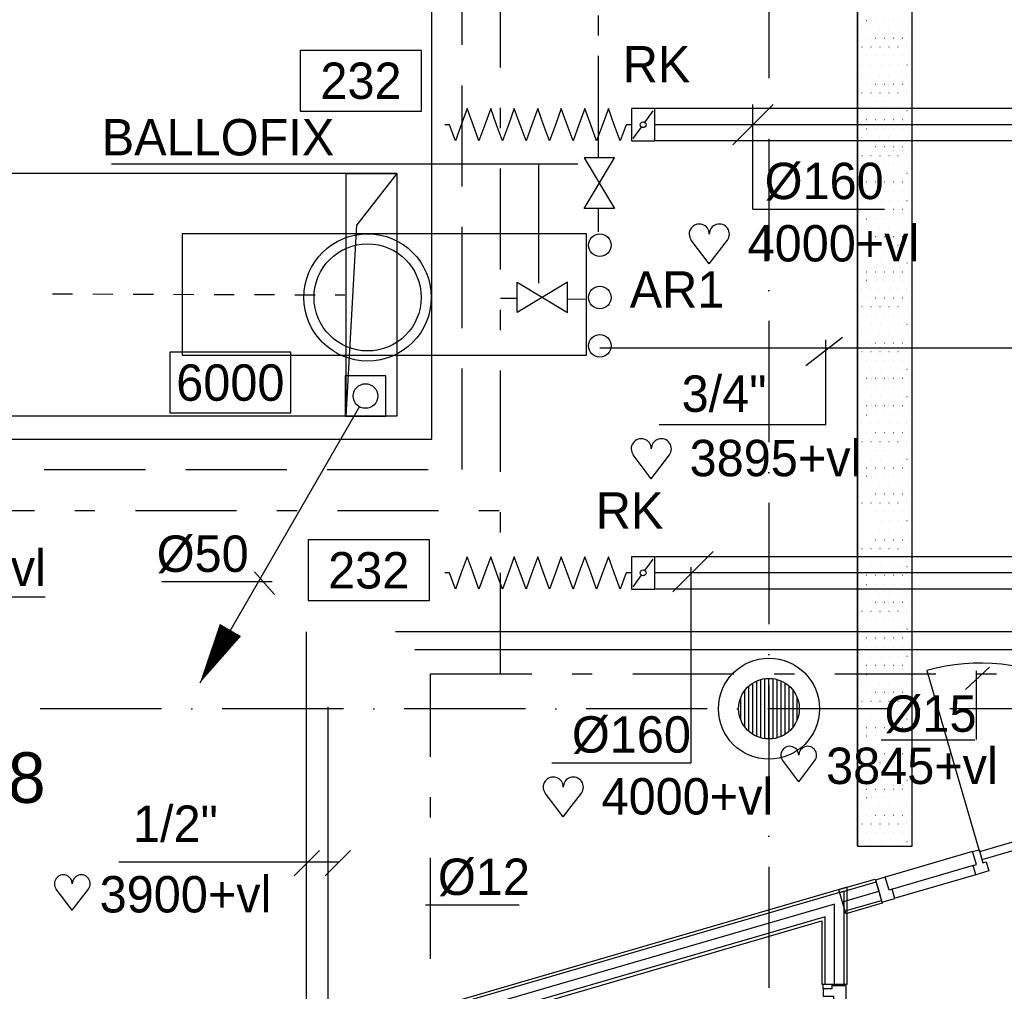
# Model space of a CAD drawing. Extents: x 25315 to 170951, y 867852 to 951952.
# Tile 58 of 119: x 121517 to 126388, y 889830 to 894635. Entities that reach past the tile are written whole.
import ezdxf
from ezdxf.enums import TextEntityAlignment as Align

# ---------------------------------------------------------------- set-up
doc = ezdxf.new("R2010")
doc.units = 0
doc.header["$LTSCALE"] = 100
for name, pattern in [('2322107', [2000, 1000, 1000]), ('2322108', [7, 5, -2]), ('2322109', [10, 5, -2, 1, -2]), ('2322110', [10, 5, -1, 1, -1, 1, -1]), ('2322134', [45, 40, -5]), ('CENTER2', [11.25, 7.5, -1.25, 1.25, -1.25]), ('CENTER4', [5, 3.125, -0.625, 0.625, -0.625]), ('DASHDOT', [9, 6, -1.5, 0, -1.5]), ('HIDDEN', [2, 1, -1]), ('HIDDEN2', [4.7625, 3.175, -1.5875]), ('LURETOUR', [6, 4, -2])]:
    doc.linetypes.add(name, pattern=pattern)
doc.layers.get('0').update_dxf_attribs({"linetype": 'CONTINUOUS'})
for name, color, linetype in [('AL$7----_STRAMIEN', 1, 'DASHDOT'), ('BOUW', 8, 'CONTINUOUS'), ('FL82----', 7, 'CONTINUOUS'), ('KABELGOOT', 8, 'CONTINUOUS'), ('WL5233--', 4, 'CONTINUOUS'), ('WL524---', 4, 'CONTINUOUS'), ('WL531---', 4, 'CONTINUOUS'), ('WL532---', 4, 'CONTINUOUS'), ('WL541---', 4, 'CONTINUOUS'), ('WL561---', 4, 'CONTINUOUS'), ('WL561---_AANVOER', 4, 'CONTINUOUS'), ('WL561---_RETOUR', 4, 'CONTINUOUS'), ('WL570---', 3, 'CONTINUOUS'), ('WL570---_HARTLIJN', 7, 'CONTINUOUS'), ('WL570---_RETOUR', 3, 'CONTINUOUS'), ('WM570---', 1, 'CONTINUOUS')]:
    doc.layers.add(name, color=color, linetype=linetype)
doc.styles.add('BURO-018', font='BUROFONT.shx', dxfattribs={"height": 180})
doc.styles.add('BURO-025', font='BUROFONT.shx', dxfattribs={"height": 250})
pattern_1 = [(90, (125223.774, 891227.546), (-20, 1e-15), [])]

# ---------------------------------------------------------------- blocks, each defined once
blk = doc.blocks.new('LDV2121')
at = {"color": 0, "linetype": 'CONTINUOUS'}
blk.add_line((-0.25, -0.433), (-6.75, -11.691), dxfattribs=at)
blk.add_lwpolyline([(-6.75, -11.691, 0, 1, 0), (-5.5, -9.526, 1, 1, 0)], format="xyseb", dxfattribs=at)
blk.add_circle((0, 0), 0.5, dxfattribs=at)
blk = doc.blocks.new('LU-ORNAM-27627610')
at = {"color": 0, "linetype": 'CONTINUOUS'}
for radius in [315, 265]:
    blk.add_circle((0, 0), radius, dxfattribs=at)
blk = doc.blocks.new('BU11467H02')
at = {"linetype": 'CONTINUOUS'}
blk.add_lwpolyline([(33.5, 114), (-33.5, 114), (-33.5, 67), (-16.5, 67), (-16.5, 0), (16.5, 0), (16.5, 67), (33.5, 67)], close=True, dxfattribs=at)
blk = doc.blocks.new('LU-ORND')
at = {"color": 0, "linetype": 'CONTINUOUS'}
for p, q in [((-3, 1.5), (-3, -1.5)), ((3, 1.5), (-3, 1.5)), ((3, -1.5), (3, 1.5)), ((-3, -1.5), (3, -1.5))]:
    blk.add_line(p, q, dxfattribs=at)
blk = doc.blocks.new('HART')
at = {"color": 1}
for q in [(-39.7, 52.4), (39.7, 52.4)]:
    blk.add_line((0, 0), q, dxfattribs=at)
for centre, start, end in [((-22.1, 65.7), 0, 217.1867), ((22.1, 65.7), 322.8133, 180)]:
    blk.add_arc(centre, 22.1, start, end, dxfattribs=at)
blk = doc.blocks.new('LU-1D-K-A0')
at = {"color": 0, "linetype": 'CONTINUOUS'}
for p, q in [((-0.5, 80), (0.5, 80)), ((-0.5, -80), (0.5, -80))]:
    blk.add_line(p, q, dxfattribs=at)
at = {"layer": 'WL570---_HARTLIJN', "linetype": 'CENTER2'}
blk.add_line((-0.5, 0), (0.5, 0), dxfattribs=at)
blk = doc.blocks.new('LU-1D-KL1-A073')
at = {"color": 0, "linetype": 'CONTINUOUS'}
for p, q in [((-57.5, 80), (-57.5, -80)), ((57.5, 80), (-57.5, 80)), ((49.1, 68.3), (8.4, 11.7)), ((57.5, -80), (57.5, 80)), ((-8.4, -11.7), (-49.1, -68.3)), ((-57.5, -80), (57.5, -80))]:
    blk.add_line(p, q, dxfattribs=at)
blk.add_circle((0, 0), 14.4, dxfattribs=at)
blk = doc.blocks.new('LU-1D-F-A0398')
at = {"color": 0, "linetype": 'CONTINUOUS'}
for p, q in [((-436.8, 0), (-407.6, 80)), ((-407.6, 80), (-378.5, 0)), ((-320.3, 0), (-291.2, 80)), ((-291.2, 80), (-262.1, 0)), ((-203.8, 0), (-174.7, 80)), ((-174.7, 80), (-145.6, 0)), ((-87.4, 0), (-58.2, 80)), ((-58.2, 80), (-29.1, 0)), ((29.1, 0), (58.2, 80)), ((58.2, 80), (87.4, 0)), ((145.6, 0), (174.7, 80)), ((174.7, 80), (203.8, 0)), ((262.1, 0), (291.2, 80)), ((291.2, 80), (320.3, 0)), ((378.5, 0), (407.6, 80)), ((407.6, 80), (436.8, 0)), ((-460.2, 0), (-436.8, 0)), ((-378.5, 0), (-349.4, -80)), ((-349.4, -80), (-320.3, 0)), ((-262.1, 0), (-232.9, -80)), ((-232.9, -80), (-203.8, 0)), ((-145.6, 0), (-116.5, -80)), ((-116.5, -80), (-87.4, 0)), ((-29.1, 0), (0, -80)), ((0, -80), (29.1, 0)), ((87.4, 0), (116.5, -80)), ((116.5, -80), (145.6, 0)), ((203.8, 0), (232.9, -80)), ((232.9, -80), (262.1, 0)), ((320.3, 0), (349.4, -80)), ((349.4, -80), (378.5, 0)), ((436.8, 0), (460.2, 0))]:
    blk.add_line(p, q, dxfattribs=at)
blk = doc.blocks.new('LU-2-KUZ')
at = {"color": 0, "linetype": 'HIDDEN2'}
for p, q in [((-0.5, 0.5), (0.5, 0.5)), ((-0.5, -0.5), (-0.5, 0.5)), ((0.5, 0.5), (-0.2887, 0.2887)), ((0.5, 0.5), (0.5, -0.5)), ((-0.5, -0.5), (-0.2887, 0.2887)), ((0.5, -0.5), (-0.5, -0.5))]:
    blk.add_line(p, q, dxfattribs=at)
blk = doc.blocks.new('LU-2D-K-4B0')
at = {"color": 0, "linetype": 'CONTINUOUS'}
for p, q in [((-0.5, 600), (0.5, 600)), ((-0.5, -600), (0.5, -600))]:
    blk.add_line(p, q, dxfattribs=at)
blk = doc.blocks.new('3048301')
at = {"color": 0, "linetype": 'CONTINUOUS'}
for p, q in [((-2.5, 1.5), (2.5, -1.5)), ((-2.5, -1.5), (-2.5, 1.5)), ((2.5, 1.5), (-2.5, -1.5)), ((2.5, -1.5), (2.5, 1.5))]:
    blk.add_line(p, q, dxfattribs=at)
at = {"color": 0, "linetype": 'CONTINUOUS', "style": 'BURO-018', "flags": 1}
blk.add_attdef('CV_MATCODE', (0, 0), '', height=1.8, dxfattribs=at)

msp = doc.modelspace()

# ---------------------------------------------------------------- hatches: boundary and pattern name
at = {"layer": 'BOUW'}
h = msp.add_hatch(dxfattribs=at)
h.set_pattern_fill('GEWPBET', color=256, scale=100, angle=90, style=0)
h.set_pattern_definition(pattern_1)
edge = h.paths.add_edge_path()
edge.add_arc((125223.8, 891227.5), 150, 0, 360)
h = msp.add_hatch(dxfattribs=at)
h.set_pattern_fill('GEWPBET', color=256, scale=100, angle=90, style=0)
h.set_pattern_definition(pattern_1)
edge = h.paths.add_edge_path()
edge.add_arc((125223.8, 891227.5), 150, 0, 360)

# ---------------------------------------------------------------- linework, layer by layer
at = {"layer": 'AL$7----_STRAMIEN', "color": 1}
for p, q in [((125223.6, 948952.5), (125223.6, 877210.3)), ((129419.2, 891227.5), (115008.8, 891227.5))]:
    msp.add_line(p, q, dxfattribs=at)
at = {"layer": 'BOUW'}
for p, q in [((126231.4, 890520.4), (125799.1, 890394.1)), ((126233.8, 890451.3), (125834.2, 890334.6)), ((126247, 890406.2), (125847.4, 890289.5)), ((125611.1, 890344.3), (123191.1, 889640.1)), ((125611.1, 889864.3), (125611.1, 890344.3)), ((123316.1, 889546.3), (125486.1, 890177.7)), ((125486.1, 890177.7), (125486.1, 889864.3)), ((125486.1, 889864.3), (125611.1, 889864.3))]:
    msp.add_line(p, q, dxfattribs=at)
for points in [[(126004.2, 891415.6), (126266, 890519)], [(127162.5, 890780.8), (126266, 890519)], [(127173.7, 890742.4), (126277.2, 890480.6)], [(125798.9, 890394.1), (125750.8, 890380), (125765.1, 890331.1), (125765.2, 890331.1), (125782.9, 890270.6), (125847.2, 890289.4), (125834, 890334.5), (125817.7, 890329.8), (125798.9, 890394.1), (125750.8, 890380)], [(125574.2, 890318.6), (125753.9, 890370.4)], [(125596.1, 889864.3), (125596.1, 890324.3), (123206.1, 889628.9), (123206.1, 886197.7)], [(125587.4, 890272.9), (125767.1, 890324.8)], [(125600.5, 890227.3), (125780.2, 890279.1)], [(125548.6, 889864.3), (125548.6, 890261), (124227.6, 889876.6), (123253.6, 889593.2), (123253.6, 886197.7)], [(125501.1, 889864.3), (125501.1, 890197.7), (123301.1, 889557.6), (123301.1, 886197.7)], [(125491.6, 889841.3), (125491.6, 889864.3), (125535.6, 889864.3), (125535.6, 889841.3)], [(125491.6, 889841.3), (125491.6, 889806.3), (125542.6, 889806.3), (125542.6, 889789.3), (125605.6, 889789.3), (125605.6, 889856.3), (125535.6, 889856.3), (125535.6, 889841.3), (125491.6, 889841.3)]]:
    msp.add_lwpolyline(points, dxfattribs=at)
msp.add_lwpolyline([(125570, 890333), (125749.8, 890384.8), (125784.4, 890264.7), (125604.7, 890212.9)], close=True, dxfattribs=at)
for radius in [250, 250, 150, 150]:
    msp.add_circle((125223.8, 891227.5), radius, dxfattribs=at)
msp.add_arc((126266, 890519), 934, 16.2786, 106.2786, dxfattribs=at)
at = {"layer": 'FL82----'}
msp.add_lwpolyline([(122320.2, 892975.8), (124320.2, 892975.8), (124320.2, 893575.8), (122320.2, 893575.8)], close=True, dxfattribs=at)
at = {"layer": 'KABELGOOT', "color": 8}
for p, q in [((125662.3, 913379.1, 3710), (125662.3, 890546.9, 3710)), ((125662.3, 890546.9, 3650), (125662.3, 913379.1, 3650)), ((125932.3, 890546.9, 3650), (125932.3, 913379.1, 3650)), ((125932.3, 890546.9, 3710), (125932.3, 913379.1, 3710)), ((125662.3, 890606.9, 3650), (125662.3, 890546.9, 3650)), ((125932.3, 890546.9, 3650), (125932.3, 890606.9, 3650)), ((125662.3, 890546.9, 3650), (125932.3, 890546.9, 3650))]:
    msp.add_line(p, q, dxfattribs=at)
at = {"layer": 'WL5233--', "color": 3}
for p, q in [((123127.6, 892873.9), (123127.6, 892673.9)), ((123327.6, 892873.9), (123127.6, 892873.9))]:
    msp.add_line(p, q, dxfattribs=at)
at = {"layer": 'WL531---', "linetype": '2322109'}
for p, q in [((123895.8, 891399.4), (123895.8, 900032.5)), ((123977.2, 893255.6), (123895.8, 893256.6)), ((124314.7, 893252.1), (124226.4, 893252.7)), ((119089.1, 892207.8), (123895.8, 892207.8)), ((123549.7, 891399.4), (131062.8, 891399.4)), ((123549.7, 888989.6), (123549.7, 891399.4))]:
    msp.add_line(p, q, dxfattribs=at)
at = {"layer": 'WL531---', "color": 8}
for p, q in [((125704.9, 894631.5), (125705.6, 894631.5)), ((125749.3, 894631.5), (125750, 894631.5)), ((125793.8, 894631.5), (125794.5, 894631.5)), ((125838.2, 894631.5), (125838.9, 894631.5)), ((125882.7, 894631.5), (125883.4, 894631.5)), ((125683, 894587.8), (125683.7, 894587.8)), ((125727.5, 894587.8), (125728.2, 894587.8)), ((125771.9, 894587.8), (125772.6, 894587.8)), ((125816.4, 894587.8), (125817.1, 894587.8)), ((125860.8, 894587.8), (125861.5, 894587.8)), ((125905.3, 894587.8), (125906, 894587.8)), ((125705.6, 894544), (125706.3, 894544)), ((125750, 894544), (125750.7, 894544)), ((125794.5, 894544), (125795.2, 894544)), ((125838.9, 894544), (125839.6, 894544)), ((125883.4, 894544), (125884.1, 894544)), ((125683.7, 894500.3), (125684.4, 894500.3)), ((125728.2, 894500.3), (125728.9, 894500.3)), ((125772.6, 894500.3), (125773.3, 894500.3)), ((125817.1, 894500.3), (125817.8, 894500.3)), ((125861.5, 894500.3), (125862.2, 894500.3)), ((125906, 894500.3), (125906.7, 894500.3)), ((125706.3, 894456.5), (125707, 894456.5)), ((125750.7, 894456.5), (125751.4, 894456.5)), ((125795.2, 894456.5), (125795.9, 894456.5)), ((125839.6, 894456.5), (125840.3, 894456.5)), ((125884.1, 894456.5), (125884.8, 894456.5)), ((125684.4, 894412.8), (125685.1, 894412.8)), ((125728.9, 894412.8), (125729.6, 894412.8)), ((125773.3, 894412.8), (125774, 894412.8)), ((125817.8, 894412.8), (125818.5, 894412.8)), ((125862.2, 894412.8), (125862.9, 894412.8)), ((125906.7, 894412.8), (125907.4, 894412.8)), ((125683, 894360.5), (125683.7, 894360.5)), ((125727.5, 894360.5), (125728.2, 894360.5)), ((125771.9, 894360.5), (125772.6, 894360.5)), ((125816.4, 894360.5), (125817.1, 894360.5)), ((125860.8, 894360.5), (125861.5, 894360.5)), ((125905.3, 894360.5), (125906, 894360.5)), ((125683.7, 894273), (125684.4, 894273)), ((125705.6, 894316.7), (125706.3, 894316.7)), ((125728.2, 894273), (125728.9, 894273)), ((125750, 894316.7), (125750.7, 894316.7)), ((125772.6, 894273), (125773.3, 894273)), ((125794.5, 894316.7), (125795.2, 894316.7)), ((125817.1, 894273), (125817.8, 894273)), ((125838.9, 894316.7), (125839.6, 894316.7)), ((125861.5, 894273), (125862.2, 894273)), ((125883.4, 894316.7), (125884.1, 894316.7)), ((125906, 894273), (125906.7, 894273)), ((125706.3, 894229.2), (125707, 894229.2)), ((125750.7, 894229.2), (125751.4, 894229.2)), ((125795.2, 894229.2), (125795.9, 894229.2)), ((125839.6, 894229.2), (125840.3, 894229.2)), ((125884.1, 894229.2), (125884.8, 894229.2)), ((125684.4, 894185.5), (125685.1, 894185.5)), ((125728.9, 894185.5), (125729.6, 894185.5)), ((125773.3, 894185.5), (125774, 894185.5)), ((125817.8, 894185.5), (125818.5, 894185.5)), ((125862.2, 894185.5), (125862.9, 894185.5)), ((125906.7, 894185.5), (125907.4, 894185.5)), ((125707, 894141.7), (125707.7, 894141.7)), ((125751.4, 894141.7), (125752.1, 894141.7)), ((125795.9, 894141.7), (125796.6, 894141.7)), ((125840.3, 894141.7), (125841, 894141.7)), ((125884.8, 894141.7), (125885.5, 894141.7)), ((125704.9, 894095), (125705.6, 894095)), ((125749.3, 894095), (125750, 894095)), ((125793.8, 894095), (125794.5, 894095)), ((125838.2, 894095), (125838.9, 894095)), ((125882.7, 894095), (125883.4, 894095)), ((125683, 894051.3), (125683.7, 894051.3)), ((125727.5, 894051.3), (125728.2, 894051.3)), ((125771.9, 894051.3), (125772.6, 894051.3)), ((125816.4, 894051.3), (125817.1, 894051.3)), ((125860.8, 894051.3), (125861.5, 894051.3)), ((125905.3, 894051.3), (125906, 894051.3)), ((125705.6, 894007.5), (125706.3, 894007.5)), ((125750, 894007.5), (125750.7, 894007.5)), ((125794.5, 894007.5), (125795.2, 894007.5)), ((125838.9, 894007.5), (125839.6, 894007.5)), ((125883.4, 894007.5), (125884.1, 894007.5)), ((125683.7, 893963.8), (125684.4, 893963.8)), ((125728.2, 893963.8), (125728.9, 893963.8)), ((125772.6, 893963.8), (125773.3, 893963.8)), ((125817.1, 893963.8), (125817.8, 893963.8)), ((125861.5, 893963.8), (125862.2, 893963.8)), ((125906, 893963.8), (125906.7, 893963.8)), ((125706.3, 893920), (125707, 893920)), ((125750.7, 893920), (125751.4, 893920)), ((125795.2, 893920), (125795.9, 893920)), ((125839.6, 893920), (125840.3, 893920)), ((125884.1, 893920), (125884.8, 893920)), ((125684.4, 893876.3), (125685.1, 893876.3)), ((125728.9, 893876.3), (125729.6, 893876.3)), ((125773.3, 893876.3), (125774, 893876.3)), ((125817.8, 893876.3), (125818.5, 893876.3)), ((125862.2, 893876.3), (125862.9, 893876.3)), ((125906.7, 893876.3), (125907.4, 893876.3)), ((125706.3, 893784.9), (125707, 893784.9)), ((125707, 893832.5), (125707.7, 893832.5)), ((125750.7, 893784.9), (125751.4, 893784.9)), ((125751.4, 893832.5), (125752.1, 893832.5)), ((125795.2, 893784.9), (125795.9, 893784.9)), ((125795.9, 893832.5), (125796.6, 893832.5)), ((125839.6, 893784.9), (125840.3, 893784.9)), ((125840.3, 893832.5), (125841, 893832.5)), ((125884.1, 893784.9), (125884.8, 893784.9)), ((125884.8, 893832.5), (125885.5, 893832.5)), ((125684.4, 893741.1), (125685.1, 893741.1)), ((125728.9, 893741.1), (125729.6, 893741.1)), ((125773.3, 893741.1), (125774, 893741.1)), ((125817.8, 893741.1), (125818.5, 893741.1)), ((125862.2, 893741.1), (125862.9, 893741.1)), ((125906.7, 893741.1), (125907.4, 893741.1)), ((125707, 893697.4), (125707.7, 893697.4)), ((125751.4, 893697.4), (125752.1, 893697.4)), ((125795.9, 893697.4), (125796.6, 893697.4)), ((125840.3, 893697.4), (125841, 893697.4)), ((125884.8, 893697.4), (125885.5, 893697.4)), ((125704.9, 893650.7), (125705.6, 893650.7)), ((125749.3, 893650.7), (125750, 893650.7)), ((125793.8, 893650.7), (125794.5, 893650.7)), ((125838.2, 893650.7), (125838.9, 893650.7)), ((125882.7, 893650.7), (125883.4, 893650.7)), ((125683, 893606.9), (125683.7, 893606.9)), ((125727.5, 893606.9), (125728.2, 893606.9)), ((125771.9, 893606.9), (125772.6, 893606.9)), ((125816.4, 893606.9), (125817.1, 893606.9)), ((125860.8, 893606.9), (125861.5, 893606.9)), ((125905.3, 893606.9), (125906, 893606.9)), ((125705.6, 893563.2), (125706.3, 893563.2)), ((125750, 893563.2), (125750.7, 893563.2)), ((125794.5, 893563.2), (125795.2, 893563.2)), ((125838.9, 893563.2), (125839.6, 893563.2)), ((125883.4, 893563.2), (125884.1, 893563.2)), ((125683.7, 893519.4), (125684.4, 893519.4)), ((125728.2, 893519.4), (125728.9, 893519.4)), ((125772.6, 893519.4), (125773.3, 893519.4)), ((125817.1, 893519.4), (125817.8, 893519.4)), ((125861.5, 893519.4), (125862.2, 893519.4)), ((125906, 893519.4), (125906.7, 893519.4)), ((125706.3, 893475.7), (125707, 893475.7)), ((125750.7, 893475.7), (125751.4, 893475.7)), ((125795.2, 893475.7), (125795.9, 893475.7)), ((125839.6, 893475.7), (125840.3, 893475.7)), ((125884.1, 893475.7), (125884.8, 893475.7)), ((125684.4, 893431.9), (125685.1, 893431.9)), ((125728.9, 893431.9), (125729.6, 893431.9)), ((125773.3, 893431.9), (125774, 893431.9)), ((125817.8, 893431.9), (125818.5, 893431.9)), ((125862.2, 893431.9), (125862.9, 893431.9)), ((125906.7, 893431.9), (125907.4, 893431.9)), ((125704.9, 893347.3), (125705.6, 893347.3)), ((125707, 893388.2), (125707.7, 893388.2)), ((125749.3, 893347.3), (125750, 893347.3)), ((125751.4, 893388.2), (125752.1, 893388.2)), ((125793.8, 893347.3), (125794.5, 893347.3)), ((125795.9, 893388.2), (125796.6, 893388.2)), ((125838.2, 893347.3), (125838.9, 893347.3)), ((125840.3, 893388.2), (125841, 893388.2)), ((125882.7, 893347.3), (125883.4, 893347.3)), ((125884.8, 893388.2), (125885.5, 893388.2)), ((125683, 893303.5), (125683.7, 893303.5)), ((125727.5, 893303.5), (125728.2, 893303.5)), ((125771.9, 893303.5), (125772.6, 893303.5)), ((125816.4, 893303.5), (125817.1, 893303.5)), ((125860.8, 893303.5), (125861.5, 893303.5)), ((125905.3, 893303.5), (125906, 893303.5)), ((125705.6, 893259.8), (125706.3, 893259.8)), ((125750, 893259.8), (125750.7, 893259.8)), ((125794.5, 893259.8), (125795.2, 893259.8)), ((125838.9, 893259.8), (125839.6, 893259.8)), ((125883.4, 893259.8), (125884.1, 893259.8)), ((125683.7, 893216), (125684.4, 893216)), ((125728.2, 893216), (125728.9, 893216)), ((125772.6, 893216), (125773.3, 893216)), ((125817.1, 893216), (125817.8, 893216)), ((125861.5, 893216), (125862.2, 893216)), ((125906, 893216), (125906.7, 893216)), ((125706.3, 893172.3), (125707, 893172.3)), ((125750.7, 893172.3), (125751.4, 893172.3)), ((125795.2, 893172.3), (125795.9, 893172.3)), ((125839.6, 893172.3), (125840.3, 893172.3)), ((125884.1, 893172.3), (125884.8, 893172.3)), ((125684.4, 893128.5), (125685.1, 893128.5)), ((125728.9, 893128.5), (125729.6, 893128.5)), ((125773.3, 893128.5), (125774, 893128.5)), ((125817.8, 893128.5), (125818.5, 893128.5)), ((125862.2, 893128.5), (125862.9, 893128.5)), ((125906.7, 893128.5), (125907.4, 893128.5)), ((125683, 893081.5), (125683.7, 893081.5)), ((125727.5, 893081.5), (125728.2, 893081.5)), ((125771.9, 893081.5), (125772.6, 893081.5)), ((125816.4, 893081.5), (125817.1, 893081.5)), ((125860.8, 893081.5), (125861.5, 893081.5)), ((125905.3, 893081.5), (125906, 893081.5)), ((125705.6, 893037.8), (125706.3, 893037.8)), ((125750, 893037.8), (125750.7, 893037.8)), ((125794.5, 893037.8), (125795.2, 893037.8)), ((125838.9, 893037.8), (125839.6, 893037.8)), ((125883.4, 893037.8), (125884.1, 893037.8)), ((125683.7, 892994), (125684.4, 892994)), ((125728.2, 892994), (125728.9, 892994)), ((125772.6, 892994), (125773.3, 892994)), ((125817.1, 892994), (125817.8, 892994)), ((125861.5, 892994), (125862.2, 892994)), ((125906, 892994), (125906.7, 892994)), ((125706.3, 892950.3), (125707, 892950.3)), ((125750.7, 892950.3), (125751.4, 892950.3)), ((125795.2, 892950.3), (125795.9, 892950.3)), ((125839.6, 892950.3), (125840.3, 892950.3)), ((125884.1, 892950.3), (125884.8, 892950.3)), ((125684.4, 892906.5), (125685.1, 892906.5)), ((125707, 892862.8), (125707.7, 892862.8)), ((125728.9, 892906.5), (125729.6, 892906.5)), ((125751.4, 892862.8), (125752.1, 892862.8)), ((125773.3, 892906.5), (125774, 892906.5)), ((125795.9, 892862.8), (125796.6, 892862.8)), ((125817.8, 892906.5), (125818.5, 892906.5)), ((125840.3, 892862.8), (125841, 892862.8)), ((125862.2, 892906.5), (125862.9, 892906.5)), ((125884.8, 892862.8), (125885.5, 892862.8)), ((125906.7, 892906.5), (125907.4, 892906.5)), ((125706.3, 892815.1), (125707, 892815.1)), ((125750.7, 892815.1), (125751.4, 892815.1)), ((125795.2, 892815.1), (125795.9, 892815.1)), ((125839.6, 892815.1), (125840.3, 892815.1)), ((125884.1, 892815.1), (125884.8, 892815.1)), ((125684.4, 892771.3), (125685.1, 892771.3)), ((125728.9, 892771.3), (125729.6, 892771.3)), ((125773.3, 892771.3), (125774, 892771.3)), ((125817.8, 892771.3), (125818.5, 892771.3)), ((125862.2, 892771.3), (125862.9, 892771.3)), ((125906.7, 892771.3), (125907.4, 892771.3)), ((125707, 892727.6), (125707.7, 892727.6)), ((125751.4, 892727.6), (125752.1, 892727.6)), ((125795.9, 892727.6), (125796.6, 892727.6)), ((125840.3, 892727.6), (125841, 892727.6)), ((125884.8, 892727.6), (125885.5, 892727.6)), ((125704.9, 892680.9), (125705.6, 892680.9)), ((125749.3, 892680.9), (125750, 892680.9)), ((125793.8, 892680.9), (125794.5, 892680.9)), ((125838.2, 892680.9), (125838.9, 892680.9)), ((125882.7, 892680.9), (125883.4, 892680.9)), ((125683, 892637.1), (125683.7, 892637.1)), ((125727.5, 892637.1), (125728.2, 892637.1)), ((125771.9, 892637.1), (125772.6, 892637.1)), ((125816.4, 892637.1), (125817.1, 892637.1)), ((125860.8, 892637.1), (125861.5, 892637.1)), ((125905.3, 892637.1), (125906, 892637.1)), ((125705.6, 892593.4), (125706.3, 892593.4)), ((125750, 892593.4), (125750.7, 892593.4)), ((125794.5, 892593.4), (125795.2, 892593.4)), ((125838.9, 892593.4), (125839.6, 892593.4)), ((125883.4, 892593.4), (125884.1, 892593.4)), ((125683.7, 892549.6), (125684.4, 892549.6)), ((125728.2, 892549.6), (125728.9, 892549.6)), ((125772.6, 892549.6), (125773.3, 892549.6)), ((125817.1, 892549.6), (125817.8, 892549.6)), ((125861.5, 892549.6), (125862.2, 892549.6)), ((125906, 892549.6), (125906.7, 892549.6)), ((125706.3, 892505.9), (125707, 892505.9)), ((125750.7, 892505.9), (125751.4, 892505.9)), ((125795.2, 892505.9), (125795.9, 892505.9)), ((125839.6, 892505.9), (125840.3, 892505.9)), ((125884.1, 892505.9), (125884.8, 892505.9)), ((125684.4, 892462.1), (125685.1, 892462.1)), ((125728.9, 892462.1), (125729.6, 892462.1)), ((125773.3, 892462.1), (125774, 892462.1)), ((125817.8, 892462.1), (125818.5, 892462.1)), ((125862.2, 892462.1), (125862.9, 892462.1)), ((125906.7, 892462.1), (125907.4, 892462.1)), ((125704.9, 892377.5), (125705.6, 892377.5)), ((125707, 892418.4), (125707.7, 892418.4)), ((125749.3, 892377.5), (125750, 892377.5)), ((125751.4, 892418.4), (125752.1, 892418.4)), ((125793.8, 892377.5), (125794.5, 892377.5)), ((125795.9, 892418.4), (125796.6, 892418.4)), ((125838.2, 892377.5), (125838.9, 892377.5)), ((125840.3, 892418.4), (125841, 892418.4)), ((125882.7, 892377.5), (125883.4, 892377.5)), ((125884.8, 892418.4), (125885.5, 892418.4)), ((125683, 892333.7), (125683.7, 892333.7)), ((125727.5, 892333.7), (125728.2, 892333.7)), ((125771.9, 892333.7), (125772.6, 892333.7)), ((125816.4, 892333.7), (125817.1, 892333.7)), ((125860.8, 892333.7), (125861.5, 892333.7)), ((125905.3, 892333.7), (125906, 892333.7)), ((125705.6, 892290), (125706.3, 892290)), ((125750, 892290), (125750.7, 892290)), ((125794.5, 892290), (125795.2, 892290)), ((125838.9, 892290), (125839.6, 892290)), ((125883.4, 892290), (125884.1, 892290)), ((125683.7, 892246.2), (125684.4, 892246.2)), ((125728.2, 892246.2), (125728.9, 892246.2)), ((125772.6, 892246.2), (125773.3, 892246.2)), ((125817.1, 892246.2), (125817.8, 892246.2)), ((125861.5, 892246.2), (125862.2, 892246.2)), ((125906, 892246.2), (125906.7, 892246.2)), ((125750.7, 892202.5), (125751.4, 892202.5)), ((125795.2, 892202.5), (125795.9, 892202.5)), ((125839.6, 892202.5), (125840.3, 892202.5)), ((125884.1, 892202.5), (125884.8, 892202.5)), ((125773.3, 892158.7), (125774, 892158.7)), ((125817.8, 892158.7), (125818.5, 892158.7)), ((125862.2, 892158.7), (125862.9, 892158.7)), ((125906.7, 892158.7), (125907.4, 892158.7)), ((125771.9, 892106.5), (125772.6, 892106.5)), ((125816.4, 892106.5), (125817.1, 892106.5)), ((125860.8, 892106.5), (125861.5, 892106.5)), ((125905.3, 892106.5), (125906, 892106.5)), ((125750, 892062.7), (125750.7, 892062.7)), ((125794.5, 892062.7), (125795.2, 892062.7)), ((125838.9, 892062.7), (125839.6, 892062.7)), ((125883.4, 892062.7), (125884.1, 892062.7)), ((125683.7, 892019), (125684.4, 892019)), ((125728.2, 892019), (125728.9, 892019)), ((125772.6, 892019), (125773.3, 892019)), ((125817.1, 892019), (125817.8, 892019)), ((125861.5, 892019), (125862.2, 892019)), ((125906, 892019), (125906.7, 892019)), ((125706.3, 891975.2), (125707, 891975.2)), ((125750.7, 891975.2), (125751.4, 891975.2)), ((125795.2, 891975.2), (125795.9, 891975.2)), ((125839.6, 891975.2), (125840.3, 891975.2)), ((125884.1, 891975.2), (125884.8, 891975.2)), ((125684.4, 891931.5), (125685.1, 891931.5)), ((125707, 891887.7), (125707.7, 891887.7)), ((125728.9, 891931.5), (125729.6, 891931.5)), ((125751.4, 891887.7), (125752.1, 891887.7)), ((125773.3, 891931.5), (125774, 891931.5)), ((125795.9, 891887.7), (125796.6, 891887.7)), ((125817.8, 891931.5), (125818.5, 891931.5)), ((125840.3, 891887.7), (125841, 891887.7)), ((125862.2, 891931.5), (125862.9, 891931.5)), ((125884.8, 891887.7), (125885.5, 891887.7)), ((125906.7, 891931.5), (125907.4, 891931.5)), ((125704.9, 891841), (125705.6, 891841)), ((125749.3, 891841), (125750, 891841)), ((125793.8, 891841), (125794.5, 891841)), ((125838.2, 891841), (125838.9, 891841)), ((125882.7, 891841), (125883.4, 891841)), ((125683, 891797.3), (125683.7, 891797.3)), ((125727.5, 891797.3), (125728.2, 891797.3)), ((125771.9, 891797.3), (125772.6, 891797.3)), ((125816.4, 891797.3), (125817.1, 891797.3)), ((125860.8, 891797.3), (125861.5, 891797.3)), ((125905.3, 891797.3), (125906, 891797.3)), ((125705.6, 891753.5), (125706.3, 891753.5)), ((125750, 891753.5), (125750.7, 891753.5)), ((125794.5, 891753.5), (125795.2, 891753.5)), ((125838.9, 891753.5), (125839.6, 891753.5)), ((125883.4, 891753.5), (125884.1, 891753.5)), ((125683.7, 891709.8), (125684.4, 891709.8)), ((125728.2, 891709.8), (125728.9, 891709.8)), ((125772.6, 891709.8), (125773.3, 891709.8)), ((125817.1, 891709.8), (125817.8, 891709.8)), ((125861.5, 891709.8), (125862.2, 891709.8)), ((125906, 891709.8), (125906.7, 891709.8)), ((125706.3, 891666), (125707, 891666)), ((125750.7, 891666), (125751.4, 891666)), ((125795.2, 891666), (125795.9, 891666)), ((125839.6, 891666), (125840.3, 891666)), ((125884.1, 891666), (125884.8, 891666)), ((125684.4, 891622.3), (125685.1, 891622.3)), ((125728.9, 891622.3), (125729.6, 891622.3)), ((125773.3, 891622.3), (125774, 891622.3)), ((125817.8, 891622.3), (125818.5, 891622.3)), ((125862.2, 891622.3), (125862.9, 891622.3)), ((125906.7, 891622.3), (125907.4, 891622.3)), ((125707, 891578.5), (125707.7, 891578.5)), ((125751.4, 891578.5), (125752.1, 891578.5)), ((125795.9, 891578.5), (125796.6, 891578.5)), ((125840.3, 891578.5), (125841, 891578.5)), ((125884.8, 891578.5), (125885.5, 891578.5)), ((125706.3, 891530.8), (125707, 891530.8)), ((125750.7, 891530.8), (125751.4, 891530.8)), ((125795.2, 891530.8), (125795.9, 891530.8)), ((125839.6, 891530.8), (125840.3, 891530.8)), ((125884.1, 891530.8), (125884.8, 891530.8)), ((125684.4, 891487.1), (125685.1, 891487.1)), ((125728.9, 891487.1), (125729.6, 891487.1)), ((125773.3, 891487.1), (125774, 891487.1)), ((125817.8, 891487.1), (125818.5, 891487.1)), ((125862.2, 891487.1), (125862.9, 891487.1)), ((125906.7, 891487.1), (125907.4, 891487.1)), ((125707, 891443.3), (125707.7, 891443.3)), ((125751.4, 891443.3), (125752.1, 891443.3)), ((125795.9, 891443.3), (125796.6, 891443.3)), ((125840.3, 891443.3), (125841, 891443.3)), ((125884.8, 891443.3), (125885.5, 891443.3)), ((125683, 891352.9), (125683.7, 891352.9)), ((125704.9, 891396.6), (125705.6, 891396.6)), ((125727.5, 891352.9), (125728.2, 891352.9)), ((125749.3, 891396.6), (125750, 891396.6)), ((125771.9, 891352.9), (125772.6, 891352.9)), ((125793.8, 891396.6), (125794.5, 891396.6)), ((125816.4, 891352.9), (125817.1, 891352.9)), ((125838.2, 891396.6), (125838.9, 891396.6)), ((125860.8, 891352.9), (125861.5, 891352.9)), ((125882.7, 891396.6), (125883.4, 891396.6)), ((125905.3, 891352.9), (125906, 891352.9)), ((125705.6, 891309.1), (125706.3, 891309.1)), ((125750, 891309.1), (125750.7, 891309.1)), ((125794.5, 891309.1), (125795.2, 891309.1)), ((125838.9, 891309.1), (125839.6, 891309.1)), ((125883.4, 891309.1), (125884.1, 891309.1)), ((125683.7, 891265.4), (125684.4, 891265.4)), ((125728.2, 891265.4), (125728.9, 891265.4)), ((125772.6, 891265.4), (125773.3, 891265.4)), ((125817.1, 891265.4), (125817.8, 891265.4)), ((125861.5, 891265.4), (125862.2, 891265.4)), ((125906, 891265.4), (125906.7, 891265.4)), ((125706.3, 891221.6), (125707, 891221.6)), ((125750.7, 891221.6), (125751.4, 891221.6)), ((125795.2, 891221.6), (125795.9, 891221.6)), ((125839.6, 891221.6), (125840.3, 891221.6)), ((125884.1, 891221.6), (125884.8, 891221.6)), ((125684.4, 891177.9), (125685.1, 891177.9)), ((125728.9, 891177.9), (125729.6, 891177.9)), ((125773.3, 891177.9), (125774, 891177.9)), ((125817.8, 891177.9), (125818.5, 891177.9)), ((125862.2, 891177.9), (125862.9, 891177.9)), ((125906.7, 891177.9), (125907.4, 891177.9)), ((125707, 891134.1), (125707.7, 891134.1)), ((125751.4, 891134.1), (125752.1, 891134.1)), ((125795.9, 891134.1), (125796.6, 891134.1)), ((125840.3, 891134.1), (125841, 891134.1)), ((125884.8, 891134.1), (125885.5, 891134.1)), ((125704.9, 891093.2), (125705.6, 891093.2)), ((125749.3, 891093.2), (125750, 891093.2)), ((125793.8, 891093.2), (125794.5, 891093.2)), ((125838.2, 891093.2), (125838.9, 891093.2)), ((125882.7, 891093.2), (125883.4, 891093.2)), ((125683, 891049.5), (125683.7, 891049.5)), ((125727.5, 891049.5), (125728.2, 891049.5)), ((125771.9, 891049.5), (125772.6, 891049.5)), ((125816.4, 891049.5), (125817.1, 891049.5)), ((125860.8, 891049.5), (125861.5, 891049.5)), ((125905.3, 891049.5), (125906, 891049.5)), ((125683.7, 890962), (125684.4, 890962)), ((125705.6, 891005.7), (125706.3, 891005.7)), ((125728.2, 890962), (125728.9, 890962)), ((125750, 891005.7), (125750.7, 891005.7)), ((125772.6, 890962), (125773.3, 890962)), ((125794.5, 891005.7), (125795.2, 891005.7)), ((125817.1, 890962), (125817.8, 890962)), ((125838.9, 891005.7), (125839.6, 891005.7)), ((125861.5, 890962), (125862.2, 890962)), ((125883.4, 891005.7), (125884.1, 891005.7)), ((125906, 890962), (125906.7, 890962)), ((125706.3, 890918.2), (125707, 890918.2)), ((125750.7, 890918.2), (125751.4, 890918.2)), ((125795.2, 890918.2), (125795.9, 890918.2)), ((125839.6, 890918.2), (125840.3, 890918.2)), ((125884.1, 890918.2), (125884.8, 890918.2)), ((125684.4, 890874.5), (125685.1, 890874.5)), ((125684.4, 890873.2), (125685.1, 890873.2)), ((125728.9, 890874.5), (125729.6, 890874.5)), ((125728.9, 890873.2), (125729.6, 890873.2)), ((125773.3, 890874.5), (125774, 890874.5)), ((125773.3, 890873.2), (125774, 890873.2)), ((125817.8, 890874.5), (125818.5, 890874.5)), ((125817.8, 890873.2), (125818.5, 890873.2)), ((125862.2, 890874.5), (125862.9, 890874.5)), ((125862.2, 890873.2), (125862.9, 890873.2)), ((125906.7, 890874.5), (125907.4, 890874.5)), ((125906.7, 890873.2), (125907.4, 890873.2)), ((125707, 890829.5), (125707.7, 890829.5)), ((125751.4, 890829.5), (125752.1, 890829.5)), ((125795.9, 890829.5), (125796.6, 890829.5)), ((125840.3, 890829.5), (125841, 890829.5)), ((125884.8, 890829.5), (125885.5, 890829.5)), ((125704.9, 890788.6), (125705.6, 890788.6)), ((125749.3, 890788.6), (125750, 890788.6)), ((125793.8, 890788.6), (125794.5, 890788.6)), ((125838.2, 890788.6), (125838.9, 890788.6)), ((125882.7, 890788.6), (125883.4, 890788.6)), ((125683, 890744.8), (125683.7, 890744.8)), ((125727.5, 890744.8), (125728.2, 890744.8)), ((125771.9, 890744.8), (125772.6, 890744.8)), ((125816.4, 890744.8), (125817.1, 890744.8)), ((125860.8, 890744.8), (125861.5, 890744.8)), ((125905.3, 890744.8), (125906, 890744.8)), ((125705.6, 890701.1), (125706.3, 890701.1)), ((125750, 890701.1), (125750.7, 890701.1)), ((125794.5, 890701.1), (125795.2, 890701.1)), ((125838.9, 890701.1), (125839.6, 890701.1)), ((125883.4, 890701.1), (125884.1, 890701.1)), ((125683.7, 890657.3), (125684.4, 890657.3)), ((125728.2, 890657.3), (125728.9, 890657.3)), ((125772.6, 890657.3), (125773.3, 890657.3)), ((125817.1, 890657.3), (125817.8, 890657.3)), ((125861.5, 890657.3), (125862.2, 890657.3)), ((125906, 890657.3), (125906.7, 890657.3)), ((125684.4, 890569.8), (125685.1, 890569.8)), ((125706.3, 890613.6), (125707, 890613.6)), ((125728.9, 890569.8), (125729.6, 890569.8)), ((125750.7, 890613.6), (125751.4, 890613.6)), ((125773.3, 890569.8), (125774, 890569.8)), ((125795.2, 890613.6), (125795.9, 890613.6)), ((125817.8, 890569.8), (125818.5, 890569.8)), ((125839.6, 890613.6), (125840.3, 890613.6)), ((125862.2, 890569.8), (125862.9, 890569.8)), ((125884.1, 890613.6), (125884.8, 890613.6)), ((125906.7, 890569.8), (125907.4, 890569.8))]:
    msp.add_line(p, q, dxfattribs=at)
at = {"layer": 'WL532---', "linetype": '2322110'}
for p, q in [((124380.9, 893956.6), (124380.9, 895587.3)), ((124380.9, 893586.5), (124380.9, 893699.4))]:
    msp.add_line(p, q, dxfattribs=at)
at = {"layer": 'WL532---', "color": 3}
for p, q in [((123327.6, 892673.9), (123327.6, 892873.9)), ((123127.6, 892673.9), (123327.6, 892673.9))]:
    msp.add_line(p, q, dxfattribs=at)
at = {"layer": 'WL541---', "color": 3, "linetype": '2322134'}
for p, q in [((124386.4, 893012.4), (127261.2, 893012.4)), ((122935.4, 889056), (122935.4, 891606.9)), ((127376, 891606.9), (122935.4, 891606.9)), ((123043.1, 887237.1), (123043.1, 891518.6)), ((127471.6, 891518.6), (123043.1, 891518.6))]:
    msp.add_line(p, q, dxfattribs=at)
at = {"layer": 'WL561---', "color": 1}
for p, q in [((124278, 893919.9), (121970.9, 893919.9)), ((124085, 893332), (124085, 893919.9)), ((126195.5, 891322.8), (126315.1, 891433.1)), ((126250.7, 891074.6), (126250.7, 891414.7)), ((126241.5, 891072.5), (125778.9, 891072.5)), ((123987.4, 890256.4), (123524.8, 890256.4))]:
    msp.add_line(p, q, dxfattribs=at)
for centre in [(124386.8, 893519.7), (124386.7, 893260.9), (124386.7, 893022.3)]:
    msp.add_circle(centre, 55.7, dxfattribs=at)
at = {"layer": 'WL561---_AANVOER', "linetype": '2322107'}
for p, q in [((123555.1, 892560.3), (123555.1, 895260.9)), ((118932.3, 892560.3), (123555.1, 892560.3))]:
    msp.add_line(p, q, dxfattribs=at)
at = {"layer": 'WL561---_RETOUR', "linetype": '2322108'}
for p, q in [((123705.1, 892410.3), (123705.1, 895410.9)), ((118838.3, 892410.3), (123705.1, 892410.3))]:
    msp.add_line(p, q, dxfattribs=at)
at = {"layer": 'WL570---'}
msp.add_line((123382, 893874.2), (123382, 892674.4), dxfattribs=at)
at = {"layer": 'WL570---', "color": 1}
msp.add_line((121643.3, 891779.6), (120521.3, 891779.6), dxfattribs=at)
at = {"layer": 'WL570---_HARTLIJN', "color": 1, "linetype": 'CONTINUOUS'}
for p, q in [((122678.2, 891904.1), (122777.4, 891792.6)), ((122765, 891854.5), (122219.5, 891854.5))]:
    msp.add_line(p, q, dxfattribs=at)
at = {"layer": 'WM570---', "linetype": 'CONTINUOUS'}
for p, q in [((125044.6, 894016), (125244, 894215.4)), ((125144.3, 893697.7), (125144.3, 894215.7)), ((125144.3, 893697.7), (125792.5, 893697.7)), ((124947.1, 892005.6), (124747.7, 891806.2)), ((124838, 891927.4), (124838, 890960)), ((124149, 890960), (124838, 890960))]:
    msp.add_line(p, q, dxfattribs=at)
at = {"layer": 'WM570---', "linetype": 'HIDDEN'}
msp.add_line((121678.1, 893279.4), (123124.6, 893274), dxfattribs=at)
at = {"layer": 'WM570---'}
for p, q in [((125406.6, 892925.7), (125588.3, 893065.4)), ((125504.4, 892632.3), (125504.4, 893051.4)), ((124679.7, 892632.3), (125504.4, 892632.3)), ((122873.9, 890400.8), (122999.7, 890526.6)), ((123027.6, 890400.8), (123153.4, 890526.6)), ((122007.2, 890470.7), (123097.5, 890470.7))]:
    msp.add_line(p, q, dxfattribs=at)

# ---------------------------------------------------------------- block references
at = {"layer": 'BOUW', "xscale": -1, "rotation": 196.2786346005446}
msp.add_blockref('BU11467H02', (126247.2, 890525), dxfattribs=at)
at = {"layer": 'WL524---', "color": 2, "xscale": 121.5, "yscale": 121.5, "zscale": 121.5}
msp.add_blockref('LDV2121', (123227.6, 892773.9), dxfattribs=at)
at = {"layer": 'WL532---', "color": 2, "xscale": 50, "yscale": 50, "zscale": 50, "rotation": 90}
msp.add_blockref('3048301', (124384.4, 893827.1), dxfattribs=at)
at = {"layer": 'WL532---', "color": 2, "xscale": 50, "yscale": 50, "zscale": 50}
msp.add_blockref('3048301', (124102.4, 893262.4), dxfattribs=at)
at = {"layer": 'WL570---', "color": 1, "xscale": 2, "yscale": 2, "zscale": 2}
for p in [(125371, 890865.7), (121777, 890230.4)]:
    msp.add_blockref('HART', p, dxfattribs=at)
at = {"layer": 'WL570---_RETOUR', "linetype": 'LURETOUR', "rotation": 180}
for p in [(124079.9, 894115.7), (124079.9, 891899)]:
    msp.add_blockref('LU-1D-F-A0398', p, dxfattribs=at)
at = {"layer": 'WL570---_RETOUR', "linetype": 'CONTINUOUS', "rotation": 180}
for p in [(124601, 894115.7), (124601, 891899)]:
    msp.add_blockref('LU-1D-KL1-A073', p, dxfattribs=at)
at = {"layer": 'WL570---_RETOUR', "linetype": 'LURETOUR', "rotation": 180}
for name, p, xscale in [('LU-1D-K-A0', (125575.9, 894115.7), 1828.170630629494), ('LU-2D-K-4B0', (121451.8, 893274), 3860.308917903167), ('LU-1D-K-A0', (125572.6, 891899), 1821.475700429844)]:
    msp.add_blockref(name, p, dxfattribs=dict(at, xscale=xscale))
at = {"layer": 'WL570---_RETOUR', "color": 7, "linetype": 'LURETOUR', "xscale": 250, "yscale": 1200}
msp.add_blockref('LU-2-KUZ', (123257, 893274), dxfattribs=at)
at = {"layer": 'WL570---_RETOUR'}
msp.add_blockref('LU-ORNAM-27627610', (123238, 893261.7), dxfattribs=at)
at = {"layer": 'WM570---'}
ref = msp.add_blockref('LU-ORND', (123205.1, 894333.3), dxfattribs=dict(at, xscale=100, yscale=100, zscale=100))
ref.add_attrib('LU_TEXT1', '232', dxfattribs={"layer": '0', "color": 1, "linetype": 'CONTINUOUS', "height": 180, "style": 'BURO-018'}).set_placement((123205.1, 894333.3), align=Align.MIDDLE)
at = {"layer": 'WM570---', "xscale": 2.25, "yscale": 2.25, "zscale": 2.25}
for p in [(124928.6, 893427), (124641.7, 892365), (124206.1, 890691.8)]:
    msp.add_blockref('HART', p, dxfattribs=at)
at = {"layer": 'WM570---'}
ref = msp.add_blockref('LU-ORND', (122558.9, 892840.4), dxfattribs=dict(at, xscale=100, yscale=100, zscale=100))
ref.add_attrib('LU_TEXT1', '6000', dxfattribs={"layer": '0', "color": 1, "linetype": 'CONTINUOUS', "height": 180, "style": 'BURO-018'}).set_placement((122558.9, 892840.4), align=Align.MIDDLE)
ref = msp.add_blockref('LU-ORND', (123243.6, 891912), dxfattribs=dict(at, xscale=100, yscale=100, zscale=100))
ref.add_attrib('LU_TEXT1', '232', dxfattribs={"layer": '0', "color": 1, "linetype": 'CONTINUOUS', "height": 180, "style": 'BURO-018'}).set_placement((123243.6, 891912), align=Align.MIDDLE)

# ---------------------------------------------------------------- texts
at = {"layer": 'BOUW', "color": 1, "style": 'BURO-018'}
msp.add_text('AR1', height=180, dxfattribs=at).set_placement((124534.8, 893210.9))
at = {"layer": 'BOUW', "style": 'BURO-025'}
msp.add_text('0.38', height=250, dxfattribs=at).set_placement((120993.9, 890761.5))
at = {"layer": 'WL561---', "color": 1, "style": 'BURO-018'}
msp.add_text('BALLOFIX', height=180, dxfattribs=at).set_placement((121922.5, 893964))
at = {"layer": 'WL570---', "color": 1, "style": 'BURO-018'}
for s, p in [('RK', (124500.5, 894325)), ('RK', (124367.1, 892117.7)), ('4000+vl', (120796.7, 891834.3)), ('3845+vl', (125506.1, 890854.8)), ('3900+vl', (121912.1, 890219.5))]:
    msp.add_text(s, height=180, dxfattribs=at).set_placement(p)
at = {"layer": 'WL570---_HARTLIJN', "color": 1, "linetype": 'CENTER4', "style": 'BURO-018'}
for s, p in [('%%c50', (122194.7, 891904.1)), ('%%c15', (125795.8, 891113.1)), ('%%c12', (123586.1, 890306))]:
    msp.add_text(s, height=180, dxfattribs=at).set_placement(p)
at = {"layer": 'WM570---', "linetype": 'CONTINUOUS', "style": 'BURO-018'}
for p in [(125202.6, 893747.7), (124249, 891010)]:
    msp.add_text('%%c160', height=180, dxfattribs=at).set_placement(p)
at = {"layer": 'WM570---', "color": 1, "style": 'BURO-018'}
for s, p in [('4000+vl', (125118, 893439.3)), ('3/4"', (124791.6, 892695.6)), ('3895+vl', (124831.1, 892377.2)), ('4000+vl', (124395.5, 890704)), ('1/2"', (122077.1, 890568.5))]:
    msp.add_text(s, height=180, dxfattribs=at).set_placement(p)

doc.saveas('drawing.dxf')
